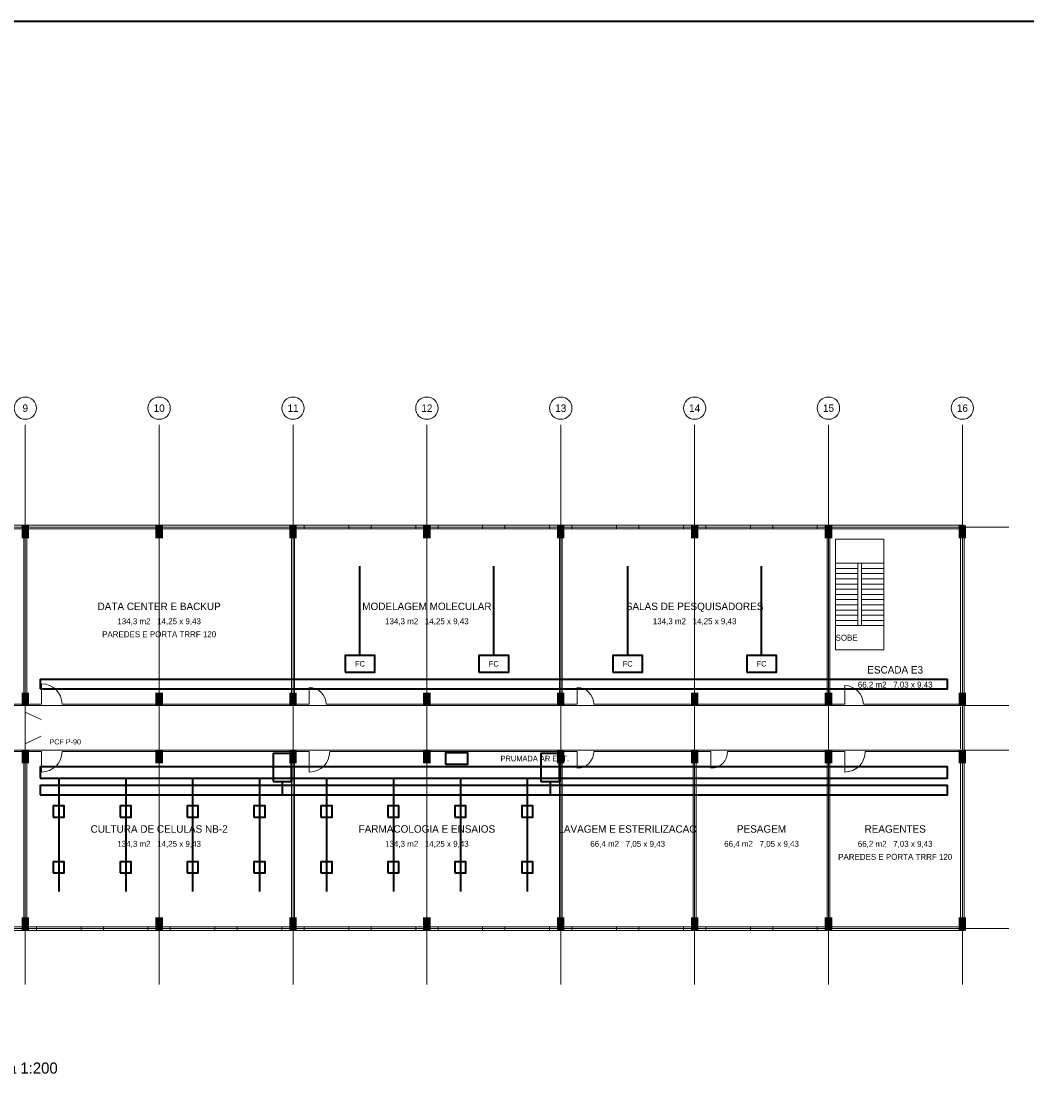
# Model space of a CAD drawing. Header units: metres. Extents: x -12 to 152, y -66 to 49.
# Tile 4 of 4: x 57 to 111, y -9 to 49. Entities that reach past the tile are written whole.
import ezdxf
from ezdxf.enums import TextEntityAlignment as Align

# ---------------------------------------------------------------- set-up
doc = ezdxf.new("R2010")
doc.units = ezdxf.units.M
for name, color, linetype, lineweight, true_color in [('BASE', 9, 'Continuous', 13, 0xa8a8a8), ('EIXO', 8, 'Continuous', 13, 0x6a6a6a), ('HID_AF', 5, 'Continuous', 40, 0x1d4ed8), ('HID_AP', 3, 'Continuous', 40, 0x15803d), ('INC', 1, 'Continuous', 40, 0xd11a1a)]:
    doc.layers.add(name, color=color, linetype=linetype, lineweight=lineweight, true_color=true_color)
doc.layers.add('FOLHA', color=7, linetype='Continuous', lineweight=35)
doc.layers.add('NOTA', color=7, linetype='Continuous', lineweight=18)

msp = doc.modelspace()

# ---------------------------------------------------------------- hatches: boundary and pattern name
at = {"layer": 'BASE'}
for points in [[(57.4, 21), (57.8, 21), (57.8, 21.7), (57.4, 21.7)], [(64.6, 21), (65, 21), (65, 21.7), (64.6, 21.7)], [(71.8, 21), (72.2, 21), (72.2, 21.7), (71.8, 21.7)], [(79, 21), (79.4, 21), (79.4, 21.7), (79, 21.7)], [(86.2, 21), (86.6, 21), (86.6, 21.7), (86.2, 21.7)], [(93.4, 21), (93.8, 21), (93.8, 21.7), (93.4, 21.7)], [(100.6, 21), (101, 21), (101, 21.7), (100.6, 21.7)], [(107.8, 21), (108.2, 21), (108.2, 21.7), (107.8, 21.7)], [(57.4, 12), (57.8, 12), (57.8, 12.7), (57.4, 12.7)], [(64.6, 12), (65, 12), (65, 12.7), (64.6, 12.7)], [(71.8, 12), (72.2, 12), (72.2, 12.7), (71.8, 12.7)], [(79, 12), (79.4, 12), (79.4, 12.7), (79, 12.7)], [(86.2, 12), (86.6, 12), (86.6, 12.7), (86.2, 12.7)], [(93.4, 12), (93.8, 12), (93.8, 12.7), (93.4, 12.7)], [(100.6, 12), (101, 12), (101, 12.7), (100.6, 12.7)], [(107.8, 12), (108.2, 12), (108.2, 12.7), (107.8, 12.7)], [(57.4, 8.9), (57.8, 8.9), (57.8, 9.6), (57.4, 9.6)], [(64.6, 8.9), (65, 8.9), (65, 9.6), (64.6, 9.6)], [(71.8, 8.9), (72.2, 8.9), (72.2, 9.6), (71.8, 9.6)], [(79, 8.9), (79.4, 8.9), (79.4, 9.6), (79, 9.6)], [(86.2, 8.9), (86.6, 8.9), (86.6, 9.6), (86.2, 9.6)], [(93.4, 8.9), (93.8, 8.9), (93.8, 9.6), (93.4, 9.6)], [(100.6, 8.9), (101, 8.9), (101, 9.6), (100.6, 9.6)], [(107.8, 8.9), (108.2, 8.9), (108.2, 9.6), (107.8, 9.6)], [(57.4, -0.1), (57.8, -0.1), (57.8, 0.6), (57.4, 0.6)], [(64.6, -0.1), (65, -0.1), (65, 0.6), (64.6, 0.6)], [(71.8, -0.1), (72.2, -0.1), (72.2, 0.6), (71.8, 0.6)], [(79, -0.1), (79.4, -0.1), (79.4, 0.6), (79, 0.6)], [(86.2, -0.1), (86.6, -0.1), (86.6, 0.6), (86.2, 0.6)], [(93.4, -0.1), (93.8, -0.1), (93.8, 0.6), (93.4, 0.6)], [(100.6, -0.1), (101, -0.1), (101, 0.6), (100.6, 0.6)], [(107.8, -0.1), (108.2, -0.1), (108.2, 0.6), (107.8, 0.6)]]:
    msp.add_hatch(color=7, dxfattribs=at).paths.add_polyline_path(points)

# ---------------------------------------------------------------- linework, layer by layer
for p, q in [((50.475, 21.5), (57.525, 21.5)), ((57.525, 12.075), (57.525, 21.5)), ((57.675, 12.075), (57.675, 21.5)), ((57.675, 21.5), (71.925, 21.5)), ((71.925, 12.075), (71.925, 21.5)), ((72.075, 12.075), (72.075, 21.5)), ((72.075, 21.5), (86.325, 21.5)), ((72.6, 21.6), (75, 21.6)), ((76.2, 21.6), (78.6, 21.6)), ((79.8, 21.6), (82.2, 21.6)), ((83.4, 21.6), (85.8, 21.6)), ((86.325, 12.075), (86.325, 21.5)), ((86.475, 12.075), (86.475, 21.5)), ((86.475, 21.5), (100.725, 21.5)), ((87, 21.6), (89.4, 21.6)), ((90.6, 21.6), (93, 21.6)), ((94.2, 21.6), (96.6, 21.6)), ((97.8, 21.6), (100.2, 21.6)), ((100.725, 12.075), (100.725, 21.5)), ((100.875, 12.075), (100.875, 21.5)), ((100.875, 21.5), (107.9, 21.5)), ((101.675, 21.5), (102.675, 21.5)), ((107.9, 12.075), (107.9, 21.5)), ((101.175, 19.66), (102.375, 19.66)), ((101.175, 19.38), (102.375, 19.38)), ((102.575, 19.66), (103.775, 19.66)), ((102.575, 19.38), (103.775, 19.38)), ((101.175, 19.1), (102.375, 19.1)), ((101.175, 18.82), (102.375, 18.82)), ((101.175, 18.54), (102.375, 18.54)), ((102.575, 19.1), (103.775, 19.1)), ((102.575, 18.82), (103.775, 18.82)), ((102.575, 18.54), (103.775, 18.54)), ((101.175, 18.26), (102.375, 18.26)), ((101.175, 17.98), (102.375, 17.98)), ((102.575, 18.26), (103.775, 18.26)), ((102.575, 17.98), (103.775, 17.98)), ((101.175, 17.7), (102.375, 17.7)), ((101.175, 17.42), (102.375, 17.42)), ((102.575, 17.7), (103.775, 17.7)), ((102.575, 17.42), (103.775, 17.42)), ((101.175, 17.14), (102.375, 17.14)), ((101.175, 16.86), (102.375, 16.86)), ((102.575, 17.14), (103.775, 17.14)), ((102.575, 16.86), (103.775, 16.86)), ((101.175, 16.58), (102.375, 16.58)), ((101.175, 16.3), (102.375, 16.3)), ((102.575, 16.58), (103.775, 16.58)), ((102.575, 16.3), (103.775, 16.3)), ((58.475, 12.075), (58.475, 13.175)), ((72.875, 12.075), (72.875, 12.975)), ((87.275, 12.075), (87.275, 12.975)), ((101.675, 12.075), (101.675, 13.075)), ((56.625, 12.075), (57.525, 12.075)), ((57.6, 11.925), (57.6, 11.675)), ((57.6, 11.65), (58.45, 11.25)), ((57.675, 12.075), (58.475, 12.075)), ((59.575, 12.075), (71.925, 12.075)), ((72.075, 12.075), (72.875, 12.075)), ((73.775, 12.075), (86.325, 12.075)), ((86.475, 12.075), (87.275, 12.075)), ((88.175, 12.075), (100.725, 12.075)), ((100.875, 12.075), (101.675, 12.075)), ((102.675, 12.075), (107.9, 12.075)), ((107.9, 9.675), (107.9, 11.925)), ((57.6, 9.95), (58.45, 10.35)), ((57.6, 9.675), (57.6, 9.925)), ((52.275, 9.525), (57.525, 9.525)), ((57.525, 0.1), (57.525, 9.525)), ((57.675, 0.1), (57.675, 9.525)), ((57.675, 9.525), (58.475, 9.525)), ((58.475, 9.525), (58.475, 8.425)), ((59.575, 9.525), (71.925, 9.525)), ((71.925, 0.1), (71.925, 9.525)), ((72.075, 0.1), (72.075, 9.525)), ((72.075, 9.525), (72.875, 9.525)), ((72.875, 9.525), (72.875, 8.425)), ((73.975, 9.525), (86.325, 9.525)), ((86.325, 0.1), (86.325, 9.525)), ((86.475, 0.1), (86.475, 9.525)), ((86.475, 9.525), (87.275, 9.525)), ((87.275, 9.525), (87.275, 8.625)), ((88.175, 9.525), (93.525, 9.525)), ((93.525, 0.1), (93.525, 9.525)), ((93.675, 0.1), (93.675, 9.525)), ((93.675, 9.525), (94.475, 9.525)), ((94.475, 9.525), (94.475, 8.625)), ((95.375, 9.525), (100.725, 9.525)), ((100.725, 0.1), (100.725, 9.525)), ((100.875, 0.1), (100.875, 9.525)), ((100.875, 9.525), (101.675, 9.525)), ((101.675, 9.525), (101.675, 8.425)), ((102.775, 9.525), (107.9, 9.525)), ((107.9, 0.1), (107.9, 9.525)), ((50.475, 0.1), (57.525, 0.1)), ((57.675, 0.1), (71.925, 0.1)), ((58.2, 0), (60.6, 0)), ((61.8, 0), (64.2, 0)), ((65.4, 0), (67.8, 0)), ((69, 0), (71.4, 0)), ((72.075, 0.1), (86.325, 0.1)), ((72.6, 0), (75, 0)), ((76.2, 0), (78.6, 0)), ((79.8, 0), (82.2, 0)), ((83.4, 0), (85.8, 0)), ((86.475, 0.1), (93.525, 0.1)), ((87, 0), (89.4, 0)), ((90.6, 0), (93, 0)), ((93.675, 0.1), (100.725, 0.1)), ((94.2, 0), (96.6, 0)), ((97.8, 0), (100.2, 0)), ((100.875, 0.1), (107.9, 0.1))]:
    msp.add_line(p, q, dxfattribs=at)
for points in [[(-0.1, -0.1), (108.1, -0.1), (108.1, 21.7), (-0.1, 21.7)], [(72.6, 21.5), (75, 21.5), (75, 21.7), (72.6, 21.7)], [(76.2, 21.5), (78.6, 21.5), (78.6, 21.7), (76.2, 21.7)], [(79.8, 21.5), (82.2, 21.5), (82.2, 21.7), (79.8, 21.7)], [(83.4, 21.5), (85.8, 21.5), (85.8, 21.7), (83.4, 21.7)], [(87, 21.5), (89.4, 21.5), (89.4, 21.7), (87, 21.7)], [(90.6, 21.5), (93, 21.5), (93, 21.7), (90.6, 21.7)], [(94.2, 21.5), (96.6, 21.5), (96.6, 21.7), (94.2, 21.7)], [(97.8, 21.5), (100.2, 21.5), (100.2, 21.7), (97.8, 21.7)], [(101.175, 15), (103.775, 15), (103.775, 20.96), (101.175, 20.96)], [(102.375, 16.3), (102.575, 16.3), (102.575, 19.66), (102.375, 19.66)], [(58.2, -0.1), (60.6, -0.1), (60.6, 0.1), (58.2, 0.1)], [(61.8, -0.1), (64.2, -0.1), (64.2, 0.1), (61.8, 0.1)], [(65.4, -0.1), (67.8, -0.1), (67.8, 0.1), (65.4, 0.1)], [(69, -0.1), (71.4, -0.1), (71.4, 0.1), (69, 0.1)], [(72.6, -0.1), (75, -0.1), (75, 0.1), (72.6, 0.1)], [(76.2, -0.1), (78.6, -0.1), (78.6, 0.1), (76.2, 0.1)], [(79.8, -0.1), (82.2, -0.1), (82.2, 0.1), (79.8, 0.1)], [(83.4, -0.1), (85.8, -0.1), (85.8, 0.1), (83.4, 0.1)], [(87, -0.1), (89.4, -0.1), (89.4, 0.1), (87, 0.1)], [(90.6, -0.1), (93, -0.1), (93, 0.1), (90.6, 0.1)], [(94.2, -0.1), (96.6, -0.1), (96.6, 0.1), (94.2, 0.1)], [(97.8, -0.1), (100.2, -0.1), (100.2, 0.1), (97.8, 0.1)]]:
    msp.add_lwpolyline(points, close=True, dxfattribs=at)
for centre, radius, start, end in [((58.475, 12.075), 1.1, 0, 90), ((72.875, 12.075), 0.9, 0, 90), ((87.275, 12.075), 0.9, 0, 90), ((101.675, 12.075), 1, 0, 90), ((58.475, 9.525), 1.1, 270, 360), ((72.875, 9.525), 1.1, 270, 360), ((87.275, 9.525), 0.9, 270, 360), ((94.475, 9.525), 0.9, 270, 360), ((101.675, 9.525), 1.1, 270, 360)]:
    msp.add_arc(centre, radius, start, end, dxfattribs=at)
at = {"layer": 'EIXO'}
for p, q in [((57.6, -3), (57.6, 27.1)), ((64.8, -3), (64.8, 27.1)), ((72, -3), (72, 27.1)), ((79.2, -3), (79.2, 27.1)), ((86.4, -3), (86.4, 27.1)), ((93.6, -3), (93.6, 27.1)), ((100.8, -3), (100.8, 27.1)), ((108, -3), (108, 27.1)), ((-5.5, 21.6), (110.5, 21.6)), ((-5.5, 12), (110.5, 12)), ((-5.5, 9.6), (110.5, 9.6)), ((-5.5, 0), (110.5, 0))]:
    msp.add_line(p, q, dxfattribs=at)
for centre in [(57.6, 28), (64.8, 28), (72, 28), (79.2, 28), (86.4, 28), (93.6, 28), (100.8, 28), (108, 28)]:
    msp.add_circle(centre, 0.6, dxfattribs=at)
at = {"layer": 'FOLHA'}
msp.add_lwpolyline([(-12, -66), (152.2, -66), (152.2, 48.8), (-12, 48.8)], close=True, dxfattribs=at)
at = {"layer": 'HID_AF'}
for p, q in [((59.4, 8.1), (59.4, 2)), ((63, 8.1), (63, 2)), ((66.6, 8.1), (66.6, 2)), ((70.2, 8.1), (70.2, 2)), ((73.8, 8.1), (73.8, 2)), ((77.4, 8.1), (77.4, 2)), ((81, 8.1), (81, 2)), ((84.6, 8.1), (84.6, 2))]:
    msp.add_line(p, q, dxfattribs=at)
for points in [[(80.2, 8.85), (81.4, 8.85), (81.4, 9.45), (80.2, 9.45)], [(58.4, 8.1), (107.2, 8.1), (107.2, 8.7), (58.4, 8.7)], [(59.1, 6), (59.7, 6), (59.7, 6.6), (59.1, 6.6)], [(62.7, 6), (63.3, 6), (63.3, 6.6), (62.7, 6.6)], [(66.3, 6), (66.9, 6), (66.9, 6.6), (66.3, 6.6)], [(69.9, 6), (70.5, 6), (70.5, 6.6), (69.9, 6.6)], [(73.5, 6), (74.1, 6), (74.1, 6.6), (73.5, 6.6)], [(77.1, 6), (77.7, 6), (77.7, 6.6), (77.1, 6.6)], [(80.7, 6), (81.3, 6), (81.3, 6.6), (80.7, 6.6)], [(84.3, 6), (84.9, 6), (84.9, 6.6), (84.3, 6.6)], [(59.1, 3), (59.7, 3), (59.7, 3.6), (59.1, 3.6)], [(62.7, 3), (63.3, 3), (63.3, 3.6), (62.7, 3.6)], [(66.3, 3), (66.9, 3), (66.9, 3.6), (66.3, 3.6)], [(69.9, 3), (70.5, 3), (70.5, 3.6), (69.9, 3.6)], [(73.5, 3), (74.1, 3), (74.1, 3.6), (73.5, 3.6)], [(77.1, 3), (77.7, 3), (77.7, 3.6), (77.1, 3.6)], [(80.7, 3), (81.3, 3), (81.3, 3.6), (80.7, 3.6)], [(84.3, 3), (84.9, 3), (84.9, 3.6), (84.3, 3.6)]]:
    msp.add_lwpolyline(points, close=True, dxfattribs=at)
at = {"layer": 'HID_AP'}
for p, q in [((75.6, 14.7), (75.6, 19.5)), ((82.8, 14.7), (82.8, 19.5)), ((90, 14.7), (90, 19.5)), ((97.2, 14.7), (97.2, 19.5))]:
    msp.add_line(p, q, dxfattribs=at)
for points in [[(74.8, 13.8), (76.4, 13.8), (76.4, 14.7), (74.8, 14.7)], [(82, 13.8), (83.6, 13.8), (83.6, 14.7), (82, 14.7)], [(89.2, 13.8), (90.8, 13.8), (90.8, 14.7), (89.2, 14.7)], [(96.4, 13.8), (98, 13.8), (98, 14.7), (96.4, 14.7)], [(58.4, 12.9), (107.2, 12.9), (107.2, 13.4), (58.4, 13.4)]]:
    msp.add_lwpolyline(points, close=True, dxfattribs=at)
at = {"layer": 'INC'}
for p, q in [((71.425, 7.925), (71.425, 7.2)), ((85.825, 7.925), (85.825, 7.2))]:
    msp.add_line(p, q, dxfattribs=at)
for points in [[(70.925, 7.925), (71.925, 7.925), (71.925, 9.425), (70.925, 9.425)], [(85.325, 7.925), (86.325, 7.925), (86.325, 9.425), (85.325, 9.425)], [(58.4, 7.2), (107.2, 7.2), (107.2, 7.7), (58.4, 7.7)]]:
    msp.add_lwpolyline(points, close=True, dxfattribs=at)

# ---------------------------------------------------------------- texts
at = {"layer": 'BASE'}
for s, height, p in [('DATA CENTER E BACKUP', 0.4, (64.8, 17.338)), ('MODELAGEM MOLECULAR', 0.4, (79.2, 17.338)), ('SALAS DE PESQUISADORES', 0.4, (93.6, 17.338)), ('134,3 m2   14,25 x 9,43', 0.32, (64.8, 16.538)), ('134,3 m2   14,25 x 9,43', 0.32, (79.2, 16.538)), ('134,3 m2   14,25 x 9,43', 0.32, (93.6, 16.538)), ('PAREDES E PORTA TRRF 120', 0.32, (64.8, 15.838)), ('SOBE', 0.32, (101.775, 15.65)), ('ESCADA E3', 0.4, (104.388, 13.925)), ('66,2 m2   7,03 x 9,43', 0.32, (104.388, 13.125)), ('CULTURA DE CELULAS NB-2', 0.4, (64.8, 5.362)), ('FARMACOLOGIA E ENSAIOS', 0.4, (79.2, 5.362)), ('LAVAGEM E ESTERILIZACAO', 0.4, (90, 5.362)), ('PESAGEM', 0.4, (97.2, 5.362)), ('REAGENTES', 0.4, (104.388, 5.362)), ('134,3 m2   14,25 x 9,43', 0.32, (64.8, 4.562)), ('134,3 m2   14,25 x 9,43', 0.32, (79.2, 4.562)), ('66,4 m2   7,05 x 9,43', 0.32, (90, 4.562)), ('66,4 m2   7,05 x 9,43', 0.32, (97.2, 4.562)), ('66,2 m2   7,03 x 9,43', 0.32, (104.388, 4.562)), ('PAREDES E PORTA TRRF 120', 0.32, (104.388, 3.862))]:
    msp.add_text(s, height=height, dxfattribs=at).set_placement(p, align=Align.MIDDLE_CENTER)
msp.add_text('PCF P-90', height=0.28, dxfattribs=at).set_placement((58.9, 10.05), align=Align.MIDDLE_LEFT)
at = {"layer": 'EIXO'}
for s, p in [('9', (57.6, 28)), ('10', (64.8, 28)), ('11', (72, 28)), ('12', (79.2, 28)), ('13', (86.4, 28)), ('14', (93.6, 28)), ('15', (100.8, 28)), ('16', (108, 28))]:
    msp.add_text(s, height=0.4, dxfattribs=at).set_placement(p, align=Align.MIDDLE_CENTER)
at = {"layer": 'HID_AF'}
msp.add_text('PRUMADA AR EXT.', height=0.3, dxfattribs=at).set_placement((85, 9.15), align=Align.MIDDLE_CENTER)
at = {"layer": 'HID_AP'}
for p in [(75.6, 14.25), (82.8, 14.25), (90, 14.25), (97.2, 14.25)]:
    msp.add_text('FC', height=0.3, dxfattribs=at).set_placement(p, align=Align.MIDDLE_CENTER)
at = {"layer": 'NOTA'}
msp.add_text('INSUFLAMENTO 100 % AR EXTERNO (azul) - EXAUSTAO DAS CAPELAS (vermelho) - AGUA GELADA / FAN-COILS (verde)   1o PAVIMENTO (tipo)   escala 1:200', height=0.6, dxfattribs=at).set_placement((0, -7.5), align=Align.MIDDLE_LEFT)

doc.saveas('drawing.dxf')
